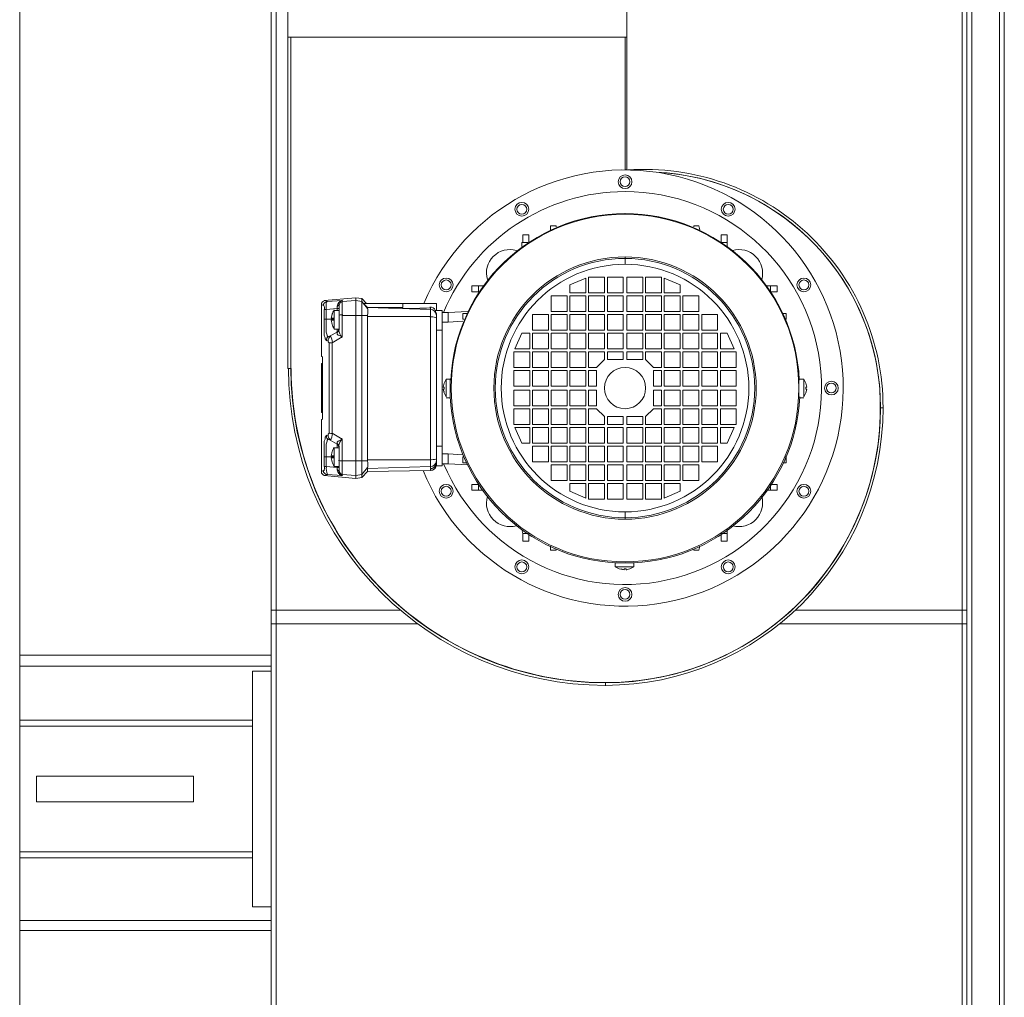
# Model space of a CAD drawing. Header units: millimetres. Extents: x -15 to 153, y -141 to 37.
# Tile 82 of 98: x 109.15 to 110.65, y 20.59 to 22.08. Entities that reach past the tile are written whole.
import ezdxf

# ---------------------------------------------------------------- set-up
doc = ezdxf.new("R2010")
doc.units = ezdxf.units.MM
doc.header["$MEASUREMENT"] = 0
doc.layers.get('0').update_dxf_attribs({"color": 5, "lineweight": 20})

msp = doc.modelspace()

# ---------------------------------------------------------------- linework, layer by layer
at = {"linetype": 'Continuous'}
for p, q in [((110.5857, 21.1577), (110.5857, 22.8692)), ((110.5932, 22.8692), (110.5932, 19.4672)), ((110.5932, 22.8677), (110.5932, 21.1577)), ((110.6007, 22.8707), (110.6007, 19.4657)), ((110.6427, 22.8707), (110.6427, 19.4657)), ((110.6502, 22.8692), (110.6502, 19.4672)), ((109.1472, 22.8542), (109.1472, 20.2907)), ((109.5312, 22.1177), (109.5312, 21.1097)), ((109.5387, 22.1177), (109.5387, 21.1577)), ((109.5567, 22.0532), (109.5567, 22.1117)), ((110.0742, 22.0532), (110.0742, 22.1117)), ((109.5567, 22.0532), (109.5567, 21.5477)), ((109.5567, 22.0532), (110.0742, 22.0532)), ((109.5612, 22.0532), (109.5612, 21.5477)), ((109.5612, 22.0532), (109.5612, 21.5477)), ((110.0712, 21.8507), (110.0712, 22.0532)), ((110.0712, 21.8507), (110.0712, 22.0532)), ((110.0742, 21.8507), (110.0742, 22.0532)), ((110.0712, 21.8507), (110.0742, 21.8507)), ((109.9572, 21.7652), (109.9662, 21.7652)), ((109.9572, 21.7652), (109.9572, 21.7592)), ((109.9662, 21.7637), (109.9662, 21.7652)), ((110.1837, 21.7652), (110.1762, 21.7652)), ((110.1762, 21.7652), (110.1762, 21.7637)), ((110.1852, 21.7592), (110.1837, 21.7652)), ((109.9242, 21.7517), (109.9152, 21.7517)), ((109.9152, 21.7517), (109.9152, 21.7397)), ((109.9242, 21.7397), (109.9242, 21.7517)), ((110.2182, 21.7517), (110.2272, 21.7517)), ((110.2182, 21.7517), (110.2182, 21.7397)), ((110.2272, 21.7517), (110.2272, 21.7397)), ((109.9152, 21.7397), (109.9227, 21.7397)), ((110.2182, 21.7397), (110.2272, 21.7397)), ((110.2272, 21.7397), (110.2272, 21.7337)), ((110.0712, 21.7157), (110.0712, 21.7172)), ((110.0712, 21.7157), (110.0712, 21.7067)), ((109.8372, 21.6737), (109.8372, 21.6647)), ((109.8477, 21.6737), (109.8372, 21.6737)), ((109.8477, 21.6647), (109.8477, 21.6737)), ((109.9872, 21.6752), (110.0112, 21.6857)), ((109.9872, 21.6632), (109.9872, 21.6752)), ((110.0112, 21.6857), (110.0112, 21.6632)), ((110.0157, 21.6872), (110.0397, 21.6872)), ((110.0157, 21.6632), (110.0157, 21.6872)), ((110.0397, 21.6872), (110.0397, 21.6632)), ((110.0442, 21.6872), (110.0682, 21.6872)), ((110.0442, 21.6632), (110.0442, 21.6872)), ((110.0682, 21.6872), (110.0682, 21.6632)), ((110.0742, 21.6872), (110.0982, 21.6872)), ((110.0742, 21.6632), (110.0742, 21.6872)), ((110.0982, 21.6872), (110.0982, 21.6632)), ((110.1027, 21.6632), (110.1027, 21.6872)), ((110.1027, 21.6872), (110.1267, 21.6872)), ((110.1267, 21.6872), (110.1267, 21.6632)), ((110.1312, 21.6632), (110.1312, 21.6857)), ((110.1312, 21.6857), (110.1552, 21.6752)), ((110.1552, 21.6752), (110.1552, 21.6632)), ((110.3037, 21.6737), (110.2932, 21.6737)), ((110.2932, 21.6647), (110.2932, 21.6737)), ((110.3037, 21.6737), (110.3037, 21.6647)), ((109.8372, 21.6647), (109.8477, 21.6647)), ((109.9587, 21.6587), (109.9827, 21.6587)), ((109.9587, 21.6347), (109.9587, 21.6587)), ((109.9827, 21.6587), (109.9827, 21.6347)), ((110.0112, 21.6632), (109.9872, 21.6632)), ((109.9872, 21.6587), (110.0112, 21.6587)), ((109.9872, 21.6347), (109.9872, 21.6587)), ((110.0112, 21.6587), (110.0112, 21.6347)), ((110.0397, 21.6632), (110.0157, 21.6632)), ((110.0157, 21.6587), (110.0397, 21.6587)), ((110.0157, 21.6347), (110.0157, 21.6587)), ((110.0397, 21.6587), (110.0397, 21.6347)), ((110.0682, 21.6632), (110.0442, 21.6632)), ((110.0442, 21.6587), (110.0682, 21.6587)), ((110.0442, 21.6347), (110.0442, 21.6587)), ((110.0682, 21.6587), (110.0682, 21.6347)), ((110.0982, 21.6632), (110.0742, 21.6632)), ((110.0742, 21.6347), (110.0742, 21.6587)), ((110.0742, 21.6587), (110.0982, 21.6587)), ((110.0982, 21.6587), (110.0982, 21.6347)), ((110.1267, 21.6632), (110.1027, 21.6632)), ((110.1027, 21.6347), (110.1027, 21.6587)), ((110.1027, 21.6587), (110.1267, 21.6587)), ((110.1267, 21.6587), (110.1267, 21.6347)), ((110.1552, 21.6632), (110.1312, 21.6632)), ((110.1312, 21.6347), (110.1312, 21.6587)), ((110.1312, 21.6587), (110.1552, 21.6587)), ((110.1552, 21.6587), (110.1552, 21.6347)), ((110.1597, 21.6347), (110.1597, 21.6587)), ((110.1597, 21.6587), (110.1837, 21.6587)), ((110.1837, 21.6587), (110.1837, 21.6347)), ((110.2932, 21.6647), (110.3037, 21.6647)), ((109.6077, 21.6452), (109.6077, 21.5657)), ((109.6602, 21.6557), (109.6122, 21.6512)), ((109.6392, 21.6512), (109.6167, 21.6497)), ((109.6347, 21.6452), (109.6347, 21.6437)), ((109.6347, 21.6437), (109.6347, 21.6287)), ((109.6602, 21.6512), (109.6392, 21.6497)), ((109.6392, 21.6497), (109.6392, 21.6512)), ((109.6392, 21.6287), (109.6392, 21.6497)), ((109.6692, 21.6542), (109.6602, 21.6557)), ((109.6602, 21.6512), (109.6602, 21.6557)), ((109.6602, 21.6287), (109.6602, 21.6512)), ((109.6692, 21.6497), (109.6602, 21.6512)), ((109.6767, 21.6467), (109.6692, 21.6542)), ((109.6692, 21.6497), (109.6692, 21.6542)), ((109.6692, 21.6287), (109.6692, 21.6497)), ((109.6782, 21.6392), (109.6692, 21.6497)), ((109.6722, 21.6467), (109.6782, 21.6407)), ((109.7322, 21.6467), (109.6722, 21.6467)), ((109.7322, 21.6407), (109.7322, 21.6467)), ((109.7322, 21.6467), (109.7832, 21.6467)), ((109.7832, 21.6467), (109.7832, 21.6362)), ((109.6122, 21.6377), (109.6122, 21.6227)), ((109.6152, 21.6377), (109.6317, 21.6392)), ((109.6152, 21.6227), (109.6152, 21.6377)), ((109.6242, 21.6302), (109.6227, 21.6242)), ((109.6347, 21.6362), (109.6272, 21.6362)), ((109.6272, 21.6242), (109.6272, 21.6362)), ((109.6347, 21.6392), (109.6317, 21.6392)), ((109.6317, 21.6392), (109.6317, 21.6362)), ((109.6347, 21.6287), (109.6347, 21.6077)), ((109.6392, 21.5957), (109.6392, 21.6287)), ((109.6602, 21.6287), (109.6392, 21.6287)), ((109.6692, 21.6287), (109.6602, 21.6287)), ((109.6602, 21.4067), (109.6602, 21.6287)), ((109.6692, 21.4067), (109.6692, 21.6287)), ((109.6782, 21.6287), (109.6692, 21.6287)), ((109.6782, 21.6392), (109.6782, 21.6407)), ((109.7742, 21.6377), (109.6782, 21.6407)), ((109.6782, 21.6407), (109.7322, 21.6407)), ((109.6782, 21.6287), (109.6782, 21.6272)), ((109.7742, 21.6407), (109.7742, 21.6377)), ((109.7742, 21.6377), (109.7742, 21.6272)), ((109.7817, 21.6362), (109.7922, 21.6362)), ((109.7832, 21.6287), (109.7832, 21.6317)), ((109.7832, 21.6257), (109.7832, 21.6287)), ((109.7922, 21.6362), (109.7922, 21.6332)), ((109.7922, 21.6182), (109.7922, 21.6332)), ((109.8012, 21.6332), (109.7922, 21.6332)), ((109.8312, 21.6347), (109.8012, 21.6332)), ((109.8012, 21.6182), (109.8012, 21.6332)), ((109.8237, 21.6227), (109.8237, 21.6317)), ((109.8297, 21.6317), (109.8237, 21.6317)), ((109.9302, 21.6062), (109.9302, 21.6302)), ((109.9302, 21.6302), (109.9542, 21.6302)), ((109.9542, 21.6302), (109.9542, 21.6062)), ((109.9827, 21.6347), (109.9587, 21.6347)), ((109.9587, 21.6302), (109.9827, 21.6302)), ((109.9587, 21.6062), (109.9587, 21.6302)), ((109.9827, 21.6302), (109.9827, 21.6062)), ((110.0112, 21.6347), (109.9872, 21.6347)), ((109.9872, 21.6302), (110.0112, 21.6302)), ((109.9872, 21.6062), (109.9872, 21.6302)), ((110.0112, 21.6302), (110.0112, 21.6062)), ((110.0397, 21.6347), (110.0157, 21.6347)), ((110.0157, 21.6302), (110.0397, 21.6302)), ((110.0157, 21.6062), (110.0157, 21.6302)), ((110.0397, 21.6302), (110.0397, 21.6062)), ((110.0682, 21.6347), (110.0442, 21.6347)), ((110.0442, 21.6302), (110.0682, 21.6302)), ((110.0442, 21.6062), (110.0442, 21.6302)), ((110.0682, 21.6302), (110.0682, 21.6062)), ((110.0982, 21.6347), (110.0742, 21.6347)), ((110.0742, 21.6062), (110.0742, 21.6302)), ((110.0742, 21.6302), (110.0982, 21.6302)), ((110.0982, 21.6302), (110.0982, 21.6062)), ((110.1267, 21.6347), (110.1027, 21.6347)), ((110.1027, 21.6062), (110.1027, 21.6302)), ((110.1027, 21.6302), (110.1267, 21.6302)), ((110.1267, 21.6302), (110.1267, 21.6062)), ((110.1552, 21.6347), (110.1312, 21.6347)), ((110.1312, 21.6062), (110.1312, 21.6302)), ((110.1312, 21.6302), (110.1552, 21.6302)), ((110.1552, 21.6302), (110.1552, 21.6062)), ((110.1837, 21.6347), (110.1597, 21.6347)), ((110.1597, 21.6062), (110.1597, 21.6302)), ((110.1597, 21.6302), (110.1837, 21.6302)), ((110.1837, 21.6302), (110.1837, 21.6062)), ((110.1882, 21.6302), (110.2122, 21.6302)), ((110.1882, 21.6062), (110.1882, 21.6302)), ((110.2122, 21.6302), (110.2122, 21.6062)), ((110.3172, 21.6317), (110.3127, 21.6317)), ((110.3172, 21.6317), (110.3172, 21.6227)), ((109.6272, 21.6227), (109.6152, 21.6227)), ((109.6272, 21.6242), (109.6227, 21.6242)), ((109.6227, 21.6212), (109.6272, 21.6212)), ((109.6242, 21.6152), (109.6227, 21.6212)), ((109.6272, 21.6242), (109.6272, 21.6227)), ((109.6272, 21.6227), (109.6272, 21.6212)), ((109.6272, 21.6077), (109.6272, 21.6212)), ((109.7742, 21.6272), (109.6782, 21.6272)), ((109.7742, 21.6272), (109.7742, 21.4082)), ((109.7832, 21.4097), (109.7832, 21.6257)), ((109.7922, 21.6182), (109.7922, 21.6062)), ((109.7922, 21.6182), (109.8012, 21.6182)), ((109.8237, 21.6197), (109.8012, 21.6182)), ((109.8252, 21.6227), (109.8237, 21.6227)), ((110.3157, 21.6227), (110.3172, 21.6227)), ((109.6317, 21.6032), (109.6212, 21.5972)), ((109.6272, 21.6077), (109.6347, 21.6077)), ((109.6317, 21.6032), (109.6317, 21.6077)), ((109.6317, 21.6017), (109.6317, 21.6032)), ((109.6347, 21.6062), (109.6332, 21.6062)), ((109.7922, 21.6062), (109.7832, 21.6062)), ((109.7922, 21.6062), (109.7922, 21.4292)), ((109.9032, 21.5777), (109.9137, 21.6017)), ((109.9137, 21.6017), (109.9257, 21.6017)), ((109.9257, 21.6017), (109.9257, 21.5777)), ((109.9542, 21.6062), (109.9302, 21.6062)), ((109.9302, 21.6017), (109.9542, 21.6017)), ((109.9302, 21.5777), (109.9302, 21.6017)), ((109.9542, 21.6017), (109.9542, 21.5777)), ((109.9827, 21.6062), (109.9587, 21.6062)), ((109.9587, 21.6017), (109.9827, 21.6017)), ((109.9587, 21.5777), (109.9587, 21.6017)), ((109.9827, 21.6017), (109.9827, 21.5777)), ((110.0112, 21.6062), (109.9872, 21.6062)), ((109.9872, 21.6017), (110.0112, 21.6017)), ((109.9872, 21.5777), (109.9872, 21.6017)), ((110.0112, 21.6017), (110.0112, 21.5777)), ((110.0397, 21.6062), (110.0157, 21.6062)), ((110.0157, 21.6017), (110.0397, 21.6017)), ((110.0157, 21.5777), (110.0157, 21.6017)), ((110.0397, 21.6017), (110.0397, 21.5777)), ((110.0682, 21.6062), (110.0442, 21.6062)), ((110.0442, 21.6017), (110.0682, 21.6017)), ((110.0442, 21.5777), (110.0442, 21.6017)), ((110.0682, 21.6017), (110.0682, 21.5777)), ((110.0982, 21.6062), (110.0742, 21.6062)), ((110.0742, 21.5777), (110.0742, 21.6017)), ((110.0742, 21.6017), (110.0982, 21.6017)), ((110.0982, 21.6017), (110.0982, 21.5777)), ((110.1267, 21.6062), (110.1027, 21.6062)), ((110.1027, 21.5777), (110.1027, 21.6017)), ((110.1027, 21.6017), (110.1267, 21.6017)), ((110.1267, 21.6017), (110.1267, 21.5777)), ((110.1552, 21.6062), (110.1312, 21.6062)), ((110.1312, 21.5777), (110.1312, 21.6017)), ((110.1312, 21.6017), (110.1552, 21.6017)), ((110.1552, 21.6017), (110.1552, 21.5777)), ((110.1837, 21.6062), (110.1597, 21.6062)), ((110.1597, 21.5777), (110.1597, 21.6017)), ((110.1597, 21.6017), (110.1837, 21.6017)), ((110.1837, 21.6017), (110.1837, 21.5777)), ((110.2122, 21.6062), (110.1882, 21.6062)), ((110.1882, 21.5777), (110.1882, 21.6017)), ((110.1882, 21.6017), (110.2122, 21.6017)), ((110.2122, 21.6017), (110.2122, 21.5777)), ((110.2167, 21.6017), (110.2272, 21.6017)), ((110.2167, 21.5777), (110.2167, 21.6017)), ((110.2272, 21.6017), (110.2377, 21.5777)), ((109.6152, 21.5897), (109.6182, 21.5912)), ((109.6212, 21.5972), (109.6182, 21.5957)), ((109.6242, 21.5867), (109.6392, 21.5957)), ((109.9017, 21.5492), (109.9017, 21.5732)), ((109.9017, 21.5732), (109.9257, 21.5732)), ((109.9257, 21.5777), (109.9032, 21.5777)), ((109.9257, 21.5732), (109.9257, 21.5492)), ((109.9542, 21.5777), (109.9302, 21.5777)), ((109.9302, 21.5732), (109.9542, 21.5732)), ((109.9302, 21.5492), (109.9302, 21.5732)), ((109.9542, 21.5732), (109.9542, 21.5492)), ((109.9827, 21.5777), (109.9587, 21.5777)), ((109.9587, 21.5732), (109.9827, 21.5732)), ((109.9587, 21.5492), (109.9587, 21.5732)), ((109.9827, 21.5732), (109.9827, 21.5492)), ((110.0112, 21.5777), (109.9872, 21.5777)), ((109.9872, 21.5732), (110.0112, 21.5732)), ((109.9872, 21.5492), (109.9872, 21.5732)), ((110.0112, 21.5732), (110.0112, 21.5492)), ((110.0397, 21.5777), (110.0157, 21.5777)), ((110.0157, 21.5732), (110.0397, 21.5732)), ((110.0157, 21.5492), (110.0157, 21.5732)), ((110.0397, 21.5732), (110.0397, 21.5612)), ((110.0682, 21.5777), (110.0442, 21.5777)), ((110.0442, 21.5732), (110.0682, 21.5732)), ((110.0442, 21.5612), (110.0442, 21.5732)), ((110.0682, 21.5732), (110.0682, 21.5612)), ((110.0982, 21.5777), (110.0742, 21.5777)), ((110.0742, 21.5612), (110.0742, 21.5732)), ((110.0742, 21.5732), (110.0982, 21.5732)), ((110.0982, 21.5732), (110.0982, 21.5612)), ((110.1267, 21.5777), (110.1027, 21.5777)), ((110.1027, 21.5732), (110.1267, 21.5732)), ((110.1027, 21.5612), (110.1027, 21.5732)), ((110.1267, 21.5732), (110.1267, 21.5492)), ((110.1552, 21.5777), (110.1312, 21.5777)), ((110.1312, 21.5492), (110.1312, 21.5732)), ((110.1312, 21.5732), (110.1552, 21.5732)), ((110.1552, 21.5732), (110.1552, 21.5492)), ((110.1837, 21.5777), (110.1597, 21.5777)), ((110.1597, 21.5492), (110.1597, 21.5732)), ((110.1597, 21.5732), (110.1837, 21.5732)), ((110.1837, 21.5732), (110.1837, 21.5492)), ((110.2122, 21.5777), (110.1882, 21.5777)), ((110.1882, 21.5492), (110.1882, 21.5732)), ((110.1882, 21.5732), (110.2122, 21.5732)), ((110.2122, 21.5732), (110.2122, 21.5492)), ((110.2377, 21.5777), (110.2167, 21.5777)), ((110.2167, 21.5732), (110.2407, 21.5732)), ((110.2167, 21.5492), (110.2167, 21.5732)), ((110.2407, 21.5732), (110.2407, 21.5492)), ((109.6092, 21.5657), (109.6077, 21.5657)), ((109.6077, 21.5552), (109.6077, 21.5462)), ((109.6077, 21.5552), (109.6092, 21.5552)), ((109.6092, 21.4757), (109.6092, 21.5597)), ((109.6092, 21.5552), (109.6092, 21.5462)), ((110.0397, 21.5612), (110.0277, 21.5492)), ((110.0682, 21.5612), (110.0442, 21.5612)), ((110.0982, 21.5612), (110.0742, 21.5612)), ((110.1147, 21.5492), (110.1027, 21.5612)), ((109.5567, 21.5477), (109.5612, 21.5477)), ((109.6077, 21.5462), (109.6077, 21.5387)), ((109.6092, 21.5462), (109.6077, 21.5462)), ((109.6077, 21.5387), (109.6077, 21.4967)), ((109.6077, 21.4967), (109.6077, 21.5387)), ((109.6077, 21.5387), (109.6092, 21.5387)), ((109.6077, 21.5387), (109.6077, 21.4967)), ((109.6092, 21.5387), (109.6092, 21.4802)), ((109.9257, 21.5492), (109.9017, 21.5492)), ((109.9017, 21.5207), (109.9017, 21.5447)), ((109.9017, 21.5447), (109.9257, 21.5447)), ((109.9257, 21.5447), (109.9257, 21.5207)), ((109.9542, 21.5492), (109.9302, 21.5492)), ((109.9302, 21.5447), (109.9542, 21.5447)), ((109.9302, 21.5207), (109.9302, 21.5447)), ((109.9542, 21.5447), (109.9542, 21.5207)), ((109.9827, 21.5492), (109.9587, 21.5492)), ((109.9587, 21.5447), (109.9827, 21.5447)), ((109.9587, 21.5207), (109.9587, 21.5447)), ((109.9827, 21.5447), (109.9827, 21.5207)), ((110.0112, 21.5492), (109.9872, 21.5492)), ((109.9872, 21.5447), (110.0112, 21.5447)), ((109.9872, 21.5207), (109.9872, 21.5447)), ((110.0112, 21.5447), (110.0112, 21.5207)), ((110.0277, 21.5492), (110.0157, 21.5492)), ((110.0157, 21.5207), (110.0157, 21.5447)), ((110.0157, 21.5447), (110.0277, 21.5447)), ((110.0277, 21.5447), (110.0277, 21.5207)), ((110.1267, 21.5492), (110.1147, 21.5492)), ((110.1147, 21.5447), (110.1267, 21.5447)), ((110.1147, 21.5207), (110.1147, 21.5447)), ((110.1267, 21.5447), (110.1267, 21.5207)), ((110.1552, 21.5492), (110.1312, 21.5492)), ((110.1312, 21.5207), (110.1312, 21.5447)), ((110.1312, 21.5447), (110.1552, 21.5447)), ((110.1552, 21.5447), (110.1552, 21.5207)), ((110.1837, 21.5492), (110.1597, 21.5492)), ((110.1597, 21.5207), (110.1597, 21.5447)), ((110.1597, 21.5447), (110.1837, 21.5447)), ((110.1837, 21.5447), (110.1837, 21.5207)), ((110.2122, 21.5492), (110.1882, 21.5492)), ((110.1882, 21.5207), (110.1882, 21.5447)), ((110.1882, 21.5447), (110.2122, 21.5447)), ((110.2122, 21.5447), (110.2122, 21.5207)), ((110.2407, 21.5492), (110.2167, 21.5492)), ((110.2167, 21.5447), (110.2407, 21.5447)), ((110.2167, 21.5207), (110.2167, 21.5447)), ((110.2407, 21.5447), (110.2407, 21.5207)), ((109.6077, 21.4892), (109.6077, 21.5297)), ((109.6077, 21.5297), (109.6077, 21.4967)), ((109.6077, 21.4967), (109.6077, 21.5297)), ((109.6077, 21.5297), (109.6077, 21.4967)), ((109.7982, 21.5312), (109.7952, 21.5252)), ((109.8042, 21.5312), (109.7982, 21.5312)), ((109.7982, 21.5042), (109.7982, 21.5312)), ((109.8042, 21.5312), (109.8042, 21.5177)), ((110.3442, 21.5312), (110.3367, 21.5312)), ((110.3367, 21.5177), (110.3367, 21.5312)), ((110.3442, 21.5312), (110.3442, 21.5042)), ((109.7952, 21.5192), (109.7937, 21.5192)), ((109.7937, 21.5162), (109.7952, 21.5162)), ((109.7937, 21.5162), (109.7952, 21.5117)), ((109.7952, 21.5177), (109.7952, 21.5192)), ((109.7952, 21.5162), (109.7952, 21.5177)), ((109.8042, 21.5177), (109.8042, 21.5042)), ((109.9257, 21.5207), (109.9017, 21.5207)), ((109.9017, 21.5147), (109.9257, 21.5147)), ((109.9017, 21.4907), (109.9017, 21.5147)), ((109.9257, 21.5147), (109.9257, 21.4907)), ((109.9542, 21.5207), (109.9302, 21.5207)), ((109.9302, 21.5147), (109.9542, 21.5147)), ((109.9302, 21.4907), (109.9302, 21.5147)), ((109.9542, 21.5147), (109.9542, 21.4907)), ((109.9827, 21.5207), (109.9587, 21.5207)), ((109.9587, 21.5147), (109.9827, 21.5147)), ((109.9587, 21.4907), (109.9587, 21.5147)), ((109.9827, 21.5147), (109.9827, 21.4907)), ((110.0112, 21.5207), (109.9872, 21.5207)), ((109.9872, 21.5147), (110.0112, 21.5147)), ((109.9872, 21.4907), (109.9872, 21.5147)), ((110.0112, 21.5147), (110.0112, 21.4907)), ((110.0277, 21.5207), (110.0157, 21.5207)), ((110.0157, 21.5147), (110.0277, 21.5147)), ((110.0157, 21.4907), (110.0157, 21.5147)), ((110.0277, 21.5147), (110.0277, 21.4907)), ((110.1267, 21.5207), (110.1147, 21.5207)), ((110.1147, 21.5147), (110.1267, 21.5147)), ((110.1147, 21.4907), (110.1147, 21.5147)), ((110.1267, 21.5147), (110.1267, 21.4907)), ((110.1552, 21.5207), (110.1312, 21.5207)), ((110.1312, 21.5147), (110.1552, 21.5147)), ((110.1312, 21.4907), (110.1312, 21.5147)), ((110.1552, 21.5147), (110.1552, 21.4907)), ((110.1837, 21.5207), (110.1597, 21.5207)), ((110.1597, 21.5147), (110.1837, 21.5147)), ((110.1597, 21.4907), (110.1597, 21.5147)), ((110.1837, 21.5147), (110.1837, 21.4907)), ((110.2122, 21.5207), (110.1882, 21.5207)), ((110.1882, 21.5147), (110.2122, 21.5147)), ((110.1882, 21.4907), (110.1882, 21.5147)), ((110.2122, 21.5147), (110.2122, 21.4907)), ((110.2407, 21.5207), (110.2167, 21.5207)), ((110.2167, 21.5147), (110.2407, 21.5147)), ((110.2167, 21.4907), (110.2167, 21.5147)), ((110.2407, 21.5147), (110.2407, 21.4907)), ((110.3367, 21.5042), (110.3367, 21.5177)), ((110.3487, 21.5192), (110.3472, 21.5192)), ((110.3472, 21.5192), (110.3472, 21.5177)), ((110.3472, 21.5177), (110.3472, 21.5162)), ((110.3472, 21.5162), (110.3487, 21.5162)), ((109.7967, 21.5072), (109.7982, 21.5042)), ((109.7982, 21.5027), (109.8042, 21.5027)), ((110.3367, 21.5027), (110.3442, 21.5027)), ((109.6077, 21.4892), (109.6077, 21.4802)), ((109.6092, 21.4802), (109.6077, 21.4802)), ((109.9257, 21.4907), (109.9017, 21.4907)), ((109.9017, 21.4862), (109.9257, 21.4862)), ((109.9017, 21.4622), (109.9017, 21.4862)), ((109.9257, 21.4862), (109.9257, 21.4622)), ((109.9542, 21.4907), (109.9302, 21.4907)), ((109.9302, 21.4862), (109.9542, 21.4862)), ((109.9302, 21.4622), (109.9302, 21.4862)), ((109.9542, 21.4862), (109.9542, 21.4622)), ((109.9827, 21.4907), (109.9587, 21.4907)), ((109.9587, 21.4862), (109.9827, 21.4862)), ((109.9587, 21.4622), (109.9587, 21.4862)), ((109.9827, 21.4862), (109.9827, 21.4622)), ((110.0112, 21.4907), (109.9872, 21.4907)), ((109.9872, 21.4862), (110.0112, 21.4862)), ((109.9872, 21.4622), (109.9872, 21.4862)), ((110.0112, 21.4862), (110.0112, 21.4622)), ((110.0277, 21.4907), (110.0157, 21.4907)), ((110.0157, 21.4862), (110.0277, 21.4862)), ((110.0157, 21.4622), (110.0157, 21.4862)), ((110.0277, 21.4862), (110.0397, 21.4742)), ((110.1027, 21.4742), (110.1147, 21.4862)), ((110.1267, 21.4907), (110.1147, 21.4907)), ((110.1147, 21.4862), (110.1267, 21.4862)), ((110.1267, 21.4862), (110.1267, 21.4622)), ((110.1552, 21.4907), (110.1312, 21.4907)), ((110.1312, 21.4862), (110.1552, 21.4862)), ((110.1312, 21.4622), (110.1312, 21.4862)), ((110.1552, 21.4862), (110.1552, 21.4622)), ((110.1837, 21.4907), (110.1597, 21.4907)), ((110.1597, 21.4862), (110.1837, 21.4862)), ((110.1597, 21.4622), (110.1597, 21.4862)), ((110.1837, 21.4862), (110.1837, 21.4622)), ((110.2122, 21.4907), (110.1882, 21.4907)), ((110.1882, 21.4862), (110.2122, 21.4862)), ((110.1882, 21.4622), (110.1882, 21.4862)), ((110.2122, 21.4862), (110.2122, 21.4622)), ((110.2407, 21.4907), (110.2167, 21.4907)), ((110.2167, 21.4862), (110.2407, 21.4862)), ((110.2167, 21.4622), (110.2167, 21.4862)), ((110.2407, 21.4862), (110.2407, 21.4622)), ((110.4642, 21.4877), (110.4612, 21.4877)), ((109.6077, 21.4697), (109.6077, 21.3902)), ((109.6077, 21.4697), (109.6092, 21.4697)), ((110.0397, 21.4742), (110.0397, 21.4622)), ((110.0442, 21.4742), (110.0682, 21.4742)), ((110.0442, 21.4622), (110.0442, 21.4742)), ((110.0682, 21.4742), (110.0682, 21.4622)), ((110.0742, 21.4742), (110.0982, 21.4742)), ((110.0742, 21.4622), (110.0742, 21.4742)), ((110.0982, 21.4742), (110.0982, 21.4622)), ((110.1027, 21.4622), (110.1027, 21.4742)), ((109.6392, 21.4397), (109.6242, 21.4487)), ((109.9257, 21.4622), (109.9017, 21.4622)), ((109.9032, 21.4577), (109.9257, 21.4577)), ((109.9137, 21.4337), (109.9032, 21.4577)), ((109.9257, 21.4577), (109.9257, 21.4337)), ((109.9542, 21.4622), (109.9302, 21.4622)), ((109.9302, 21.4577), (109.9542, 21.4577)), ((109.9302, 21.4337), (109.9302, 21.4577)), ((109.9542, 21.4577), (109.9542, 21.4337)), ((109.9827, 21.4622), (109.9587, 21.4622)), ((109.9587, 21.4577), (109.9827, 21.4577)), ((109.9587, 21.4337), (109.9587, 21.4577)), ((109.9827, 21.4577), (109.9827, 21.4337)), ((110.0112, 21.4622), (109.9872, 21.4622)), ((109.9872, 21.4577), (110.0112, 21.4577)), ((109.9872, 21.4337), (109.9872, 21.4577)), ((110.0112, 21.4577), (110.0112, 21.4337)), ((110.0397, 21.4622), (110.0157, 21.4622)), ((110.0157, 21.4577), (110.0397, 21.4577)), ((110.0157, 21.4337), (110.0157, 21.4577)), ((110.0397, 21.4577), (110.0397, 21.4337)), ((110.0682, 21.4622), (110.0442, 21.4622)), ((110.0442, 21.4577), (110.0682, 21.4577)), ((110.0442, 21.4337), (110.0442, 21.4577)), ((110.0682, 21.4577), (110.0682, 21.4337)), ((110.0982, 21.4622), (110.0742, 21.4622)), ((110.0742, 21.4577), (110.0982, 21.4577)), ((110.0742, 21.4337), (110.0742, 21.4577)), ((110.0982, 21.4577), (110.0982, 21.4337)), ((110.1267, 21.4622), (110.1027, 21.4622)), ((110.1027, 21.4577), (110.1267, 21.4577)), ((110.1027, 21.4337), (110.1027, 21.4577)), ((110.1267, 21.4577), (110.1267, 21.4337)), ((110.1552, 21.4622), (110.1312, 21.4622)), ((110.1312, 21.4577), (110.1552, 21.4577)), ((110.1312, 21.4337), (110.1312, 21.4577)), ((110.1552, 21.4577), (110.1552, 21.4337)), ((110.1837, 21.4622), (110.1597, 21.4622)), ((110.1597, 21.4577), (110.1837, 21.4577)), ((110.1597, 21.4337), (110.1597, 21.4577)), ((110.1837, 21.4577), (110.1837, 21.4337)), ((110.2122, 21.4622), (110.1882, 21.4622)), ((110.1882, 21.4577), (110.2122, 21.4577)), ((110.1882, 21.4337), (110.1882, 21.4577)), ((110.2122, 21.4577), (110.2122, 21.4337)), ((110.2407, 21.4622), (110.2167, 21.4622)), ((110.2167, 21.4577), (110.2377, 21.4577)), ((110.2167, 21.4337), (110.2167, 21.4577)), ((110.2377, 21.4577), (110.2272, 21.4337)), ((109.6182, 21.4442), (109.6152, 21.4457)), ((109.6182, 21.4397), (109.6212, 21.4382)), ((109.6212, 21.4382), (109.6317, 21.4322)), ((109.6317, 21.4322), (109.6317, 21.4337)), ((109.6392, 21.4067), (109.6392, 21.4397)), ((109.9257, 21.4337), (109.9137, 21.4337)), ((109.9542, 21.4337), (109.9302, 21.4337)), ((109.9827, 21.4337), (109.9587, 21.4337)), ((110.0112, 21.4337), (109.9872, 21.4337)), ((110.0397, 21.4337), (110.0157, 21.4337)), ((110.0682, 21.4337), (110.0442, 21.4337)), ((110.0982, 21.4337), (110.0742, 21.4337)), ((110.1267, 21.4337), (110.1027, 21.4337)), ((110.1552, 21.4337), (110.1312, 21.4337)), ((110.1837, 21.4337), (110.1597, 21.4337)), ((110.2122, 21.4337), (110.1882, 21.4337)), ((110.2272, 21.4337), (110.2167, 21.4337)), ((109.6242, 21.4202), (109.6227, 21.4142)), ((109.6347, 21.4262), (109.6272, 21.4262)), ((109.6272, 21.4142), (109.6272, 21.4262)), ((109.6317, 21.4262), (109.6317, 21.4322)), ((109.6332, 21.4292), (109.6347, 21.4292)), ((109.6347, 21.4067), (109.6347, 21.4277)), ((109.7832, 21.4292), (109.7922, 21.4292)), ((109.7922, 21.4292), (109.7922, 21.4157)), ((109.9302, 21.4292), (109.9542, 21.4292)), ((109.9302, 21.4052), (109.9302, 21.4292)), ((109.9542, 21.4292), (109.9542, 21.4052)), ((109.9587, 21.4292), (109.9827, 21.4292)), ((109.9587, 21.4052), (109.9587, 21.4292)), ((109.9827, 21.4292), (109.9827, 21.4052)), ((109.9872, 21.4292), (110.0112, 21.4292)), ((109.9872, 21.4052), (109.9872, 21.4292)), ((110.0112, 21.4292), (110.0112, 21.4052)), ((110.0157, 21.4292), (110.0397, 21.4292)), ((110.0157, 21.4052), (110.0157, 21.4292)), ((110.0397, 21.4292), (110.0397, 21.4052)), ((110.0442, 21.4292), (110.0682, 21.4292)), ((110.0442, 21.4052), (110.0442, 21.4292)), ((110.0682, 21.4292), (110.0682, 21.4052)), ((110.0742, 21.4292), (110.0982, 21.4292)), ((110.0742, 21.4052), (110.0742, 21.4292)), ((110.0982, 21.4292), (110.0982, 21.4052)), ((110.1027, 21.4292), (110.1267, 21.4292)), ((110.1027, 21.4052), (110.1027, 21.4292)), ((110.1267, 21.4292), (110.1267, 21.4052)), ((110.1312, 21.4292), (110.1552, 21.4292)), ((110.1312, 21.4052), (110.1312, 21.4292)), ((110.1552, 21.4292), (110.1552, 21.4052)), ((110.1597, 21.4292), (110.1837, 21.4292)), ((110.1597, 21.4052), (110.1597, 21.4292)), ((110.1837, 21.4292), (110.1837, 21.4052)), ((110.1882, 21.4292), (110.2122, 21.4292)), ((110.1882, 21.4052), (110.1882, 21.4292)), ((110.2122, 21.4292), (110.2122, 21.4052)), ((109.6122, 21.4127), (109.6122, 21.3977)), ((109.6122, 21.4127), (109.6152, 21.4127)), ((109.6152, 21.3977), (109.6152, 21.4127)), ((109.6152, 21.4127), (109.6272, 21.4127)), ((109.6272, 21.4142), (109.6227, 21.4142)), ((109.6227, 21.4112), (109.6272, 21.4112)), ((109.6242, 21.4052), (109.6227, 21.4112)), ((109.6272, 21.4142), (109.6272, 21.4127)), ((109.6272, 21.4127), (109.6272, 21.4112)), ((109.6272, 21.3977), (109.6272, 21.4112)), ((109.6347, 21.4067), (109.6347, 21.3917)), ((109.6392, 21.4067), (109.6602, 21.4067)), ((109.6392, 21.3857), (109.6392, 21.4067)), ((109.6602, 21.4067), (109.6692, 21.4067)), ((109.6602, 21.3842), (109.6602, 21.4067)), ((109.6692, 21.4067), (109.6782, 21.4067)), ((109.6692, 21.3857), (109.6692, 21.4067)), ((109.6782, 21.4082), (109.6782, 21.4067)), ((109.6782, 21.4082), (109.7742, 21.4082)), ((109.7742, 21.4082), (109.7742, 21.3977)), ((109.7832, 21.4067), (109.7832, 21.4097)), ((109.7832, 21.4037), (109.7832, 21.4067)), ((109.7832, 21.3992), (109.7832, 21.4037)), ((109.8012, 21.4172), (109.7922, 21.4172)), ((109.7922, 21.4022), (109.7922, 21.4157)), ((109.8012, 21.4022), (109.8012, 21.4172)), ((109.8012, 21.4172), (109.8237, 21.4157)), ((109.8237, 21.4037), (109.8237, 21.4127)), ((109.8252, 21.4127), (109.8237, 21.4127)), ((109.8297, 21.4037), (109.8237, 21.4037)), ((109.9542, 21.4052), (109.9302, 21.4052)), ((109.9827, 21.4052), (109.9587, 21.4052)), ((110.0112, 21.4052), (109.9872, 21.4052)), ((110.0397, 21.4052), (110.0157, 21.4052)), ((110.0682, 21.4052), (110.0442, 21.4052)), ((110.0982, 21.4052), (110.0742, 21.4052)), ((110.1267, 21.4052), (110.1027, 21.4052)), ((110.1552, 21.4052), (110.1312, 21.4052)), ((110.1837, 21.4052), (110.1597, 21.4052)), ((110.2122, 21.4052), (110.1882, 21.4052)), ((110.3127, 21.4037), (110.3172, 21.4037)), ((110.3172, 21.4127), (110.3157, 21.4127)), ((110.3172, 21.4037), (110.3172, 21.4127)), ((109.6152, 21.3977), (109.6122, 21.3977)), ((109.6317, 21.3962), (109.6152, 21.3977)), ((109.6272, 21.3977), (109.6347, 21.3977)), ((109.6317, 21.3977), (109.6317, 21.3962)), ((109.6347, 21.3917), (109.6347, 21.3902)), ((109.6692, 21.3857), (109.6782, 21.3962)), ((109.6692, 21.3812), (109.6782, 21.3902)), ((109.6782, 21.3947), (109.7742, 21.3977)), ((109.6782, 21.3947), (109.6782, 21.3962)), ((109.6782, 21.3902), (109.7742, 21.3917)), ((109.7742, 21.3977), (109.7742, 21.3947)), ((109.7922, 21.3992), (109.7832, 21.3992)), ((109.7922, 21.4022), (109.7922, 21.3992)), ((109.7922, 21.4022), (109.8012, 21.4022)), ((109.8012, 21.4022), (109.8312, 21.4007)), ((109.9587, 21.4007), (109.9827, 21.4007)), ((109.9587, 21.3767), (109.9587, 21.4007)), ((109.9827, 21.4007), (109.9827, 21.3767)), ((109.9872, 21.4007), (110.0112, 21.4007)), ((109.9872, 21.3767), (109.9872, 21.4007)), ((110.0112, 21.4007), (110.0112, 21.3767)), ((110.0157, 21.4007), (110.0397, 21.4007)), ((110.0157, 21.3767), (110.0157, 21.4007)), ((110.0397, 21.4007), (110.0397, 21.3767)), ((110.0442, 21.4007), (110.0682, 21.4007)), ((110.0442, 21.3767), (110.0442, 21.4007)), ((110.0682, 21.4007), (110.0682, 21.3767)), ((110.0742, 21.4007), (110.0982, 21.4007)), ((110.0742, 21.3767), (110.0742, 21.4007)), ((110.0982, 21.4007), (110.0982, 21.3767)), ((110.1027, 21.4007), (110.1267, 21.4007)), ((110.1027, 21.3767), (110.1027, 21.4007)), ((110.1267, 21.4007), (110.1267, 21.3767)), ((110.1312, 21.4007), (110.1552, 21.4007)), ((110.1312, 21.3767), (110.1312, 21.4007)), ((110.1552, 21.4007), (110.1552, 21.3767)), ((110.1597, 21.4007), (110.1837, 21.4007)), ((110.1597, 21.3767), (110.1597, 21.4007)), ((110.1837, 21.4007), (110.1837, 21.3767)), ((109.6122, 21.3842), (109.6602, 21.3797)), ((109.6167, 21.3857), (109.6392, 21.3842)), ((109.6392, 21.3857), (109.6602, 21.3842)), ((109.6392, 21.3842), (109.6392, 21.3857)), ((109.6602, 21.3842), (109.6692, 21.3857)), ((109.6602, 21.3797), (109.6602, 21.3842)), ((109.6602, 21.3797), (109.6692, 21.3812)), ((109.6692, 21.3812), (109.6692, 21.3857)), ((109.9827, 21.3767), (109.9587, 21.3767)), ((110.0112, 21.3767), (109.9872, 21.3767)), ((110.0397, 21.3767), (110.0157, 21.3767)), ((110.0682, 21.3767), (110.0442, 21.3767)), ((110.0982, 21.3767), (110.0742, 21.3767)), ((110.1267, 21.3767), (110.1027, 21.3767)), ((110.1552, 21.3767), (110.1312, 21.3767)), ((110.1837, 21.3767), (110.1597, 21.3767)), ((109.8372, 21.3617), (109.8372, 21.3707)), ((109.8477, 21.3707), (109.8372, 21.3707)), ((109.8372, 21.3707), (109.8372, 21.3617)), ((109.8372, 21.3617), (109.8477, 21.3617)), ((109.8477, 21.3707), (109.8477, 21.3617)), ((109.9872, 21.3722), (110.0112, 21.3722)), ((109.9872, 21.3602), (109.9872, 21.3722)), ((110.0112, 21.3497), (109.9872, 21.3602)), ((110.0112, 21.3722), (110.0112, 21.3497)), ((110.0157, 21.3722), (110.0397, 21.3722)), ((110.0157, 21.3482), (110.0157, 21.3722)), ((110.0397, 21.3722), (110.0397, 21.3482)), ((110.0442, 21.3722), (110.0682, 21.3722)), ((110.0442, 21.3482), (110.0442, 21.3722)), ((110.0682, 21.3722), (110.0682, 21.3482)), ((110.0742, 21.3722), (110.0982, 21.3722)), ((110.0742, 21.3482), (110.0742, 21.3722)), ((110.0982, 21.3722), (110.0982, 21.3482)), ((110.1027, 21.3722), (110.1267, 21.3722)), ((110.1027, 21.3482), (110.1027, 21.3722)), ((110.1267, 21.3722), (110.1267, 21.3482)), ((110.1312, 21.3722), (110.1552, 21.3722)), ((110.1312, 21.3497), (110.1312, 21.3722)), ((110.1552, 21.3602), (110.1312, 21.3497)), ((110.1552, 21.3722), (110.1552, 21.3602)), ((110.3037, 21.3707), (110.2932, 21.3707)), ((110.2932, 21.3707), (110.2932, 21.3617)), ((110.2932, 21.3617), (110.3037, 21.3617)), ((110.3037, 21.3617), (110.3037, 21.3707)), ((110.0397, 21.3482), (110.0157, 21.3482)), ((110.0682, 21.3482), (110.0442, 21.3482)), ((110.0982, 21.3482), (110.0742, 21.3482)), ((110.1267, 21.3482), (110.1027, 21.3482)), ((110.0712, 21.3287), (110.0712, 21.3197)), ((110.0712, 21.3182), (110.0712, 21.3197)), ((109.9152, 21.2957), (109.9137, 21.3017)), ((109.9152, 21.2837), (109.9152, 21.2957)), ((109.9227, 21.2957), (109.9152, 21.2957)), ((109.9242, 21.2837), (109.9152, 21.2837)), ((109.9242, 21.2837), (109.9242, 21.2957)), ((110.2182, 21.2957), (110.2182, 21.2837)), ((110.2272, 21.2957), (110.2182, 21.2957)), ((110.2182, 21.2837), (110.2272, 21.2837)), ((110.2272, 21.2837), (110.2272, 21.2957)), ((109.9572, 21.2762), (109.9572, 21.2702)), ((109.9572, 21.2702), (109.9662, 21.2702)), ((109.9662, 21.2702), (109.9662, 21.2717)), ((110.1762, 21.2717), (110.1762, 21.2702)), ((110.1837, 21.2702), (110.1762, 21.2702)), ((110.1837, 21.2702), (110.1852, 21.2762)), ((110.0562, 21.2507), (110.0562, 21.2447)), ((110.0712, 21.2507), (110.0562, 21.2507)), ((110.0847, 21.2447), (110.0562, 21.2447)), ((110.0652, 21.2417), (110.0697, 21.2402)), ((110.0712, 21.2417), (110.0697, 21.2417)), ((110.0697, 21.2417), (110.0697, 21.2402)), ((110.0847, 21.2507), (110.0712, 21.2507)), ((110.0727, 21.2417), (110.0712, 21.2417)), ((110.0727, 21.2402), (110.0727, 21.2417)), ((110.0727, 21.2402), (110.0742, 21.2402)), ((110.0832, 21.2447), (110.0847, 21.2447)), ((110.0847, 21.2447), (110.0847, 21.2507)), ((109.5312, 21.1787), (109.5387, 21.1787)), ((109.5387, 21.1787), (109.5387, 19.4672)), ((109.5387, 21.1787), (109.7277, 21.1787)), ((110.3307, 21.1787), (110.5122, 21.1787)), ((110.5122, 21.1787), (110.5857, 21.1787)), ((110.5857, 19.4672), (110.5857, 21.1787)), ((110.5857, 21.1787), (110.5932, 21.1787)), ((110.5932, 19.4687), (110.5932, 21.1787)), ((109.5387, 21.1577), (109.5312, 21.1577)), ((109.5387, 21.1577), (109.7547, 21.1577)), ((109.7607, 21.1577), (109.7622, 21.1577)), ((110.3067, 21.1577), (110.5122, 21.1577)), ((110.5122, 21.1577), (110.5857, 21.1577)), ((110.5932, 21.1577), (110.5857, 21.1577)), ((109.5312, 21.1097), (109.1472, 21.1097)), ((109.5312, 21.1097), (109.5312, 21.0992)), ((109.5312, 21.0932), (109.1472, 21.0932)), ((109.5312, 21.0992), (109.5312, 20.6987)), ((109.5027, 20.7257), (109.5027, 21.0857)), ((109.5027, 21.0857), (109.5312, 21.0857)), ((110.0412, 21.0632), (110.0412, 21.0677)), ((109.1472, 21.0107), (109.5027, 21.0107)), ((109.1472, 21.0017), (109.5027, 21.0017)), ((109.5027, 20.8097), (109.5027, 21.0017)), ((109.1727, 20.8862), (109.1727, 20.9252)), ((109.4127, 20.9252), (109.1727, 20.9252)), ((109.4127, 20.8862), (109.4127, 20.9252)), ((109.4127, 20.8862), (109.1727, 20.8862)), ((109.1472, 20.8097), (109.5027, 20.8097)), ((109.1472, 20.8007), (109.5027, 20.8007)), ((109.5027, 20.7257), (109.5312, 20.7257)), ((109.1472, 20.7047), (109.5312, 20.7047)), ((109.5312, 20.6897), (109.5312, 20.6987)), ((109.1472, 20.6897), (109.5312, 20.6897)), ((109.5312, 20.3117), (109.5312, 20.6897))]:
    msp.add_line(p, q, dxfattribs=at)
for points in [[(109.9152, 21.7397), (109.9137, 21.7397), (109.9137, 21.7367), (109.9137, 21.7352), (109.9137, 21.7337)], [(109.8552, 21.6737), (109.8537, 21.6737), (109.8507, 21.6737), (109.8492, 21.6737), (109.8477, 21.6737)], [(110.2932, 21.6737), (110.2917, 21.6737), (110.2902, 21.6737), (110.2872, 21.6737), (110.2872, 21.6737)], [(109.6077, 21.6452), (109.6077, 21.6452), (109.6107, 21.6437)], [(109.6167, 21.6497), (109.6137, 21.6512), (109.6137, 21.6512)], [(109.6167, 21.6497), (109.6152, 21.6482), (109.6152, 21.6467), (109.6152, 21.6422), (109.6152, 21.6407), (109.6152, 21.6377)], [(109.6347, 21.6452), (109.6347, 21.6437), (109.6347, 21.6437), (109.6332, 21.6437), (109.6332, 21.6437), (109.6332, 21.6437), (109.6332, 21.6437), (109.6317, 21.6422), (109.6317, 21.6422)], [(109.6122, 21.6377), (109.6122, 21.6377), (109.6122, 21.6377), (109.6137, 21.6377), (109.6152, 21.6377)], [(109.6242, 21.6302), (109.6242, 21.6302)], [(109.6317, 21.6392), (109.6317, 21.6407), (109.6317, 21.6422)], [(109.7832, 21.6317), (109.7817, 21.6347), (109.7817, 21.6362)], [(109.6122, 21.6227), (109.6122, 21.6167), (109.6122, 21.6092), (109.6122, 21.6032), (109.6122, 21.5987), (109.6137, 21.5942), (109.6137, 21.5927), (109.6152, 21.5912), (109.6152, 21.5897)], [(109.6152, 21.6227), (109.6137, 21.6227), (109.6122, 21.6227), (109.6122, 21.6227), (109.6122, 21.6227)], [(109.6182, 21.5957), (109.6182, 21.5957), (109.6167, 21.5972), (109.6167, 21.5987), (109.6152, 21.6032), (109.6152, 21.6062), (109.6152, 21.6122), (109.6152, 21.6167), (109.6152, 21.6227)], [(109.6242, 21.6152), (109.6242, 21.6152)], [(109.6782, 21.4082), (109.6782, 21.4637), (109.6782, 21.5177), (109.6782, 21.5717), (109.6782, 21.6272)], [(109.6392, 21.5957), (109.6362, 21.5972), (109.6332, 21.5987), (109.6317, 21.6002), (109.6317, 21.6017), (109.6317, 21.6017)], [(109.6347, 21.6062), (109.6347, 21.6077), (109.6347, 21.6077)], [(109.6182, 21.5912), (109.6182, 21.5912), (109.6182, 21.5912), (109.6182, 21.5912), (109.6182, 21.5897), (109.6182, 21.5882), (109.6197, 21.5867)], [(109.6197, 21.5867), (109.6197, 21.5402), (109.6197, 21.4952), (109.6197, 21.4487)], [(109.6242, 21.4487), (109.6242, 21.4952), (109.6242, 21.5402), (109.6242, 21.5867)], [(109.7937, 21.5192), (109.7952, 21.5252), (109.7982, 21.5312)], [(109.7982, 21.5312), (109.7982, 21.5312)], [(110.3442, 21.5312), (110.3442, 21.5312)], [(110.3442, 21.5312), (110.3472, 21.5252), (110.3487, 21.5192)], [(109.7982, 21.5042), (109.7952, 21.5102), (109.7937, 21.5162)], [(110.3487, 21.5162), (110.3472, 21.5102), (110.3442, 21.5042)], [(110.3442, 21.5042), (110.3472, 21.5102), (110.3487, 21.5162)], [(109.7982, 21.5042), (109.7982, 21.5042)], [(110.3442, 21.5042), (110.3442, 21.5042)], [(109.6197, 21.4487), (109.6182, 21.4472), (109.6182, 21.4457), (109.6182, 21.4442), (109.6182, 21.4442), (109.6182, 21.4442), (109.6182, 21.4442)], [(109.6152, 21.4457), (109.6152, 21.4442), (109.6137, 21.4427), (109.6137, 21.4397), (109.6122, 21.4367), (109.6122, 21.4307), (109.6122, 21.4262), (109.6122, 21.4187), (109.6122, 21.4127)], [(109.6182, 21.4397), (109.6182, 21.4397), (109.6167, 21.4382), (109.6167, 21.4367), (109.6152, 21.4322), (109.6152, 21.4292), (109.6152, 21.4232), (109.6152, 21.4187), (109.6152, 21.4127)], [(109.6317, 21.4337), (109.6317, 21.4337), (109.6317, 21.4352), (109.6332, 21.4367), (109.6362, 21.4382), (109.6392, 21.4397)], [(109.6242, 21.4202), (109.6242, 21.4202)], [(109.6317, 21.4322), (109.6317, 21.4322), (109.6332, 21.4322)], [(109.6347, 21.4277), (109.6347, 21.4277), (109.6347, 21.4292)], [(109.6242, 21.4052), (109.6242, 21.4052)], [(109.6107, 21.3917), (109.6077, 21.3902), (109.6077, 21.3902)], [(109.6317, 21.3962), (109.6332, 21.3962), (109.6332, 21.3962), (109.6347, 21.3962), (109.6347, 21.3962)], [(109.6317, 21.3932), (109.6317, 21.3947), (109.6317, 21.3962)], [(109.6317, 21.3932), (109.6317, 21.3932), (109.6332, 21.3917), (109.6332, 21.3917), (109.6332, 21.3917), (109.6332, 21.3917), (109.6347, 21.3917), (109.6347, 21.3917), (109.6347, 21.3902)], [(109.6782, 21.3902), (109.6782, 21.3917), (109.6782, 21.3947)], [(109.7742, 21.3947), (109.7742, 21.3947), (109.7757, 21.3947)], [(109.7757, 21.3947), (109.7742, 21.3932), (109.7742, 21.3917), (109.7742, 21.3917)], [(109.7832, 21.3992), (109.7832, 21.3992)], [(109.6137, 21.3842), (109.6137, 21.3842), (109.6167, 21.3857)], [(109.8477, 21.3617), (109.8492, 21.3617), (109.8507, 21.3617), (109.8537, 21.3617), (109.8552, 21.3617)], [(110.2872, 21.3617), (110.2872, 21.3617), (110.2902, 21.3617), (110.2917, 21.3617), (110.2932, 21.3617)], [(110.2272, 21.2957), (110.2272, 21.2957), (110.2272, 21.2987), (110.2272, 21.3002), (110.2272, 21.3017)], [(110.0562, 21.2447), (110.0562, 21.2447)], [(110.0697, 21.2402), (110.0622, 21.2417), (110.0562, 21.2447)], [(110.0847, 21.2447), (110.0787, 21.2417), (110.0727, 21.2402)], [(110.0847, 21.2447), (110.0847, 21.2447)]]:
    msp.add_lwpolyline(points, dxfattribs=at)
for centre, radius in [((110.0712, 21.8327), 0.0105), ((110.0712, 21.8327), 0.0075), ((109.9137, 21.7907), 0.0105), ((109.9137, 21.7907), 0.0075), ((110.2287, 21.7907), 0.0105), ((110.2287, 21.7907), 0.0075), ((110.0712, 21.5177), 0.2654), ((109.7982, 21.6752), 0.0105), ((109.7982, 21.6752), 0.0075), ((110.3442, 21.6752), 0.0105), ((110.3442, 21.6752), 0.0075), ((110.3862, 21.5177), 0.0105), ((110.3862, 21.5177), 0.0075), ((109.7982, 21.3602), 0.0105), ((109.7982, 21.3602), 0.0075), ((110.3442, 21.3602), 0.0105), ((110.3442, 21.3602), 0.0075), ((109.9137, 21.2447), 0.0105), ((110.2287, 21.2447), 0.0105), ((109.9137, 21.2447), 0.0075), ((110.2287, 21.2447), 0.0075), ((110.0712, 21.2027), 0.0105), ((110.0712, 21.2027), 0.0075)]:
    msp.add_circle(centre, radius, dxfattribs=at)
for centre, radius, start, end in [((110.0712, 21.5177), 0.333, 202.179, 157.171), ((110.1012, 21.4877), 0.3639, 0, 94.0622), ((110.0757, 21.8507), 0.0003, 180, 274.062), ((110.1012, 21.4877), 0.36, 0, 87.1796), ((110.1012, 21.4877), 0.36, 4.7802, 87.1796), ((110.0712, 21.5177), 0.3, 202.644, 90), ((110.0712, 21.5177), 0.3, 90, 157.356), ((110.0712, 21.5177), 0.2663, 89.9223, 177.401), ((110.0712, 21.5177), 0.2663, 2.5994, 90.0777), ((109.8957, 21.6932), 0.036, 74.4138, 195.878), ((110.2452, 21.6932), 0.036, 344.414, 105.878), ((110.0712, 21.5177), 0.2002, 90, 270), ((110.0712, 21.5177), 0.198, 90, 270), ((110.0712, 21.5177), 0.189, 90, 270), ((110.0712, 21.5177), 0.2002, 270, 90), ((110.0712, 21.5177), 0.198, 270, 90), ((110.0712, 21.5177), 0.189, 270, 90), ((109.6137, 21.6452), 0.006, 95, 180), ((109.6167, 21.6437), 0.00601, 95.3389, 179.836), ((109.5957, 21.6392), 0.0166, 355.998, 16.1537), ((109.6407, 21.6422), 0.00887, 92.0715, 177.706), ((109.6407, 21.6452), 0.00681, 101.283, 180.113), ((109.6407, 21.6437), 0.00599, 94.9184, 179.923), ((109.6467, 21.6227), 0.024, 143.576, 162.731), ((109.6392, 21.6152), 0.0144, 85.4332, 107.576), ((109.6407, 21.6347), 0.0379, 351.125, 8.9133), ((109.7427, 22.2452), 0.6059, 268.926, 272.93), ((109.7742, 21.6332), 0.00826, 26.0626, 95.1486), ((109.7742, 21.6287), 0.00899, 0.0696, 89.0865), ((109.6467, 21.6227), 0.024, 197.286, 216.424), ((109.7757, 21.6062), 0.0202, 71.2987, 96.685), ((109.6287, 21.6077), 0.0051, 298.566, 325.858), ((109.6287, 21.6077), 0.00562, 297.053, 359.318), ((109.6287, 21.6077), 0.006, 307.257, 345.913), ((109.6677, 21.6152), 0.0349, 194.126, 215.647), ((109.6212, 21.5912), 0.00592, 120.125, 180.715), ((109.6242, 21.5912), 0.0059, 120.162, 180.924), ((109.6242, 21.5582), 0.0288, 88.6852, 99.4858), ((109.5822, 21.5792), 0.0433, 10.4068, 25.0841), ((109.5837, 21.5612), 0.0257, 356.758, 10.1864), ((110.0412, 21.5477), 0.4839, 180, 270), ((110.0412, 21.5477), 0.48, 180, 270), ((110.0412, 21.5477), 0.4797, 180, 273.586), ((110.0712, 21.5177), 0.0315, 90, 270), ((110.0712, 21.5177), 0.0315, 270, 90), ((110.0412, 21.4877), 0.4198, 274.098, 4.0978), ((110.0697, 21.5162), 0.2655, 182.522, 267.478), ((110.0727, 21.5162), 0.2655, 272.522, 357.478), ((110.0412, 21.4877), 0.42, 270, 0), ((110.0412, 21.4877), 0.4239, 270, 0), ((109.5837, 21.4742), 0.0258, 349.821, 3.2349), ((109.6242, 21.4772), 0.0288, 260.513, 271.316), ((109.5822, 21.4562), 0.0434, 334.928, 349.582), ((109.6212, 21.4442), 0.00592, 179.285, 239.875), ((109.6242, 21.4442), 0.0059, 179.076, 239.838), ((109.6677, 21.4202), 0.0349, 144.355, 165.872), ((109.6467, 21.4127), 0.024, 143.576, 162.731), ((109.6287, 21.4277), 0.00562, 0.6829, 62.9463), ((109.6287, 21.4277), 0.006, 14.7574, 52.7176), ((109.6467, 21.4127), 0.024, 197.286, 216.424), ((109.6377, 21.4187), 0.0121, 250.372, 276.619), ((109.6407, 21.4007), 0.0378, 351.073, 8.889), ((109.7757, 21.4322), 0.0239, 265.282, 286.734), ((109.7742, 21.4067), 0.00899, 270.914, 359.93), ((109.7742, 21.4037), 0.00899, 270.949, 359.951), ((109.6137, 21.3902), 0.006, 180, 265), ((109.6167, 21.3917), 0.00601, 180.164, 264.661), ((109.5957, 21.3962), 0.0167, 343.871, 3.9772), ((109.6347, 21.3947), 0.0196, 171.3, 206.726), ((109.6407, 21.3932), 0.00871, 181.286, 268.937), ((109.6407, 21.3902), 0.00681, 179.887, 258.718), ((109.6407, 21.3917), 0.00599, 180.064, 265.094), ((109.7742, 21.4037), 0.00898, 270.9, 332.085), ((109.7742, 21.4007), 0.009, 271, 347.192), ((109.8957, 21.3422), 0.036, 164.122, 285.586), ((110.2452, 21.3422), 0.036, 254.414, 15.8781)]:
    msp.add_arc(centre, radius, start, end, dxfattribs=at)

doc.saveas('drawing.dxf')
